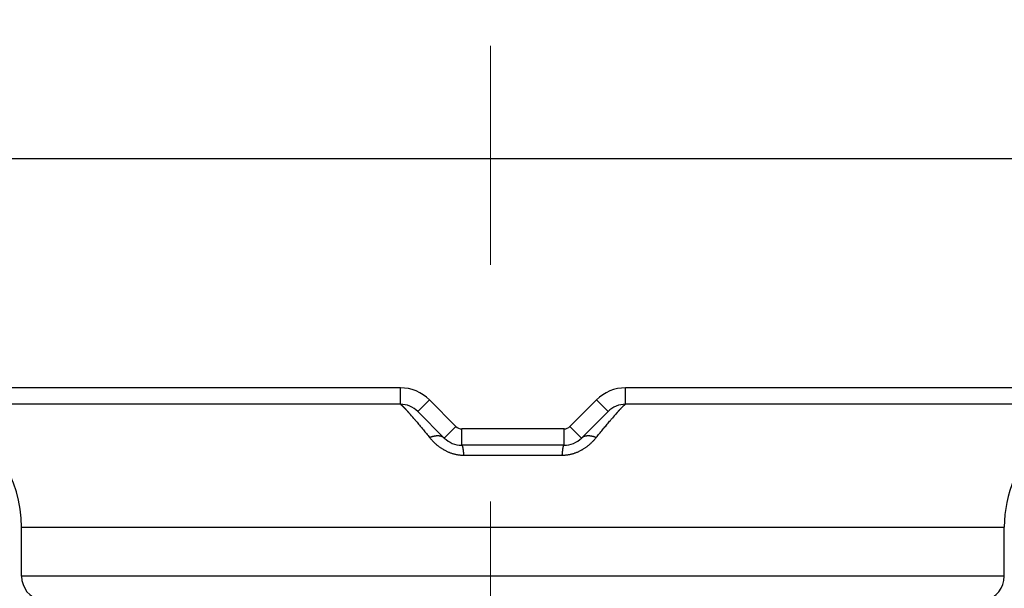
# Model space of a CAD drawing. Header units: millimetres. Extents: x 0 to 1076, y 0 to 742.
# Tile 43 of 124: x 160 to 172, y 440 to 447. Entities that reach past the tile are written whole.
import ezdxf

# ---------------------------------------------------------------- set-up
doc = ezdxf.new("R2010")
doc.units = ezdxf.units.MM
doc.header["$LTSCALE"] = 0.454724
doc.linetypes.add('CENTER', pattern=[50.8, 31.75, -6.35, 6.35, -6.35])
doc.layers.add('NoLayerName_001', color=7, linetype='Continuous')
doc.layers.add('NoLayerName_002', color=7, linetype='Continuous')
doc.styles.get("Standard").update_dxf_attribs({"font": 'txt', "bigfont": 'extfont2'})
doc.dimstyles.get("Standard").update_dxf_attribs({"dimtxt": 2.5, "dimasz": 2.5, "dimexe": 1, "dimexo": 1, "dimtad": 1, "dimdec": 3, "dimzin": 0, "dimdsep": 46, "dimtxsty": 'Standard', "dimcen": 2.5, "dimadec": 3, "dimazin": 0, "dimtfac": 0.75, "dimtdec": 3, "dimtmove": 0, "dimatfit": 3, "dimfxl": 1, "dimarcsym": 0})

# ---------------------------------------------------------------- blocks, each defined once
blk = doc.blocks.new('_OPEN30')
at = {"color": 0, "linetype": 'ByBlock', "lineweight": -2}
for p, q in [((-1, 0.267949), (0, 0)), ((0, 0), (-1, -0.267949)), ((0, 0), (-1, 0))]:
    blk.add_line(p, q, dxfattribs=at)
blk = doc.blocks.new('*D118')
at = {"layer": 'Defpoints', "color": 0}
for p in [(200.985, 487.5), (232.693, 487.5), (170.65, 428.55)]:
    blk.add_point(p, dxfattribs=at)
at = {"layer": 'NoLayerName_002', "color": 0, "linetype": 'Continuous', "lineweight": 13}
for p, q in [((203.485, 487.5), (235.193, 487.5)), ((232.693, 432.3), (232.693, 483.75)), ((173.15, 428.55), (235.193, 428.55))]:
    blk.add_line(p, q, dxfattribs=at)
at = {"layer": 'NoLayerName_002', "color": 0, "lineweight": 13, "xscale": 3.75, "yscale": 3.75, "zscale": 3.75}
for p, rotation in [((232.693, 487.5), 90), ((232.693, 428.55), 270)]:
    blk.add_blockref('_OPEN30', p, dxfattribs=dict(at, rotation=rotation))
at = {"layer": 'NoLayerName_002', "color": 0, "lineweight": 13, "insert": (225.009, 458.025), "char_height": 8.75, "attachment_point": 5, "rotation": 90}
blk.add_mtext('\\W0.8000;５９', dxfattribs=at)
blk = doc.blocks.new('*D119')
at = {"layer": 'Defpoints', "color": 0}
for p in [(150, 456.773), (165.5, 446.875), (150, 439.782)]:
    blk.add_point(p, dxfattribs=at)
at = {"layer": 'NoLayerName_002', "color": 0, "linetype": 'Continuous', "lineweight": 13}
for p, q in [((165.5, 449.375), (165.5, 459.273)), ((161.75, 456.773), (153.75, 456.773))]:
    blk.add_line(p, q, dxfattribs=at)
at = {"layer": 'NoLayerName_002', "color": 0, "lineweight": 13, "xscale": 3.75, "yscale": 3.75, "zscale": 3.75, "rotation": 180}
blk.add_blockref('_OPEN30', (150, 456.773), dxfattribs=at)
at = {"layer": 'NoLayerName_002', "color": 0, "lineweight": 13, "xscale": 3.75, "yscale": 3.75, "zscale": 3.75}
blk.add_blockref('_OPEN30', (165.5, 456.773), dxfattribs=at)
at = {"layer": 'NoLayerName_002', "color": 0, "lineweight": 13, "insert": (157.75, 464.488), "char_height": 8.75, "attachment_point": 5}
blk.add_mtext('\\W0.8000;１６', dxfattribs=at)

msp = doc.modelspace()

# ---------------------------------------------------------------- linework, layer by layer
at = {"layer": 'NoLayerName_001', "color": 4, "linetype": 'CENTER', "lineweight": 13}
msp.add_line((165.5, 426.875), (165.5, 446.875), dxfattribs=at)
at = {"layer": 'NoLayerName_001', "color": 7, "linetype": 'Continuous', "lineweight": 25}
msp.add_line((153, 445.4999), (178.5504, 445.4999), dxfattribs=at)
at = {"layer": 'NoLayerName_001', "color": 60, "linetype": 'Continuous', "lineweight": 25}
for p, q in [((153.2752, 445.4999), (178.2752, 445.4999)), ((164.4009, 442.6999), (153.2752, 442.6999)), ((164.4009, 442.4999), (164.4009, 442.6999)), ((167.1495, 442.4999), (167.1495, 442.6999)), ((178.2752, 442.6999), (167.1495, 442.6999)), ((164.4009, 442.4999), (153.4752, 442.4999)), ((164.6131, 442.4121), (164.7545, 442.5535)), ((165.0787, 442.2292), (164.7545, 442.5535)), ((166.7959, 442.5535), (166.4716, 442.2292)), ((166.9373, 442.4121), (166.7959, 442.5535)), ((178.0752, 442.4999), (167.1495, 442.4999)), ((164.9373, 442.0878), (164.6131, 442.4121)), ((166.9373, 442.4121), (166.6131, 442.0878)), ((164.9373, 442.0878), (165.0787, 442.2292)), ((166.6131, 442.0878), (166.4716, 442.2292)), ((165.1495, 441.9999), (165.1495, 442.1999)), ((166.4009, 442.1999), (165.1495, 442.1999)), ((166.4009, 441.9999), (166.4009, 442.1999)), ((166.4009, 441.9999), (165.1495, 441.9999)), ((166.3776, 441.8749), (165.1728, 441.8749)), ((159.7752, 440.9999), (171.7752, 440.9999)), ((159.7752, 440.3999), (159.7752, 440.9999)), ((171.7752, 440.3999), (171.7752, 440.9999)), ((171.7752, 440.3999), (159.7752, 440.3999))]:
    msp.add_line(p, q, dxfattribs=at)
for centre, radius, start, end in [((164.4009, 442.1999), 0.5, 45, 90), ((167.1495, 442.1999), 0.5, 90, 135), ((164.4009, 442.1999), 0.3, 45, 90), ((167.1495, 442.1999), 0.3, 90, 135), ((173.2752, 440.9999), 1.5, 90, 180), ((158.2752, 440.9999), 1.5, 0, 66.42182), ((160.5699, 438.9128), 5.2546, 40.50596, 41.42441), ((171.3365, 438.6036), 5.7262, 138.60734, 139.45135), ((165.1495, 442.2999), 0.1, 225, 270), ((166.4009, 442.2999), 0.1, 270, 315), ((165.1495, 442.2999), 0.3, 225, 270), ((166.4009, 442.2999), 0.3, 270, 315), ((160.0752, 440.3999), 0.3, 180, 257.62651), ((171.4752, 440.3999), 0.3, 282.37347, 0)]:
    msp.add_arc(centre, radius, start, end, dxfattribs=at)
for points, knots in [([(164.4009, 442.4999), (164.4019, 442.4996), (164.4039, 442.499), (164.4065, 442.4972), (164.409, 442.4954), (164.4114, 442.4934), (164.4138, 442.4913), (164.4161, 442.4893), (164.4184, 442.4872), (164.4207, 442.485), (164.4229, 442.4829), (164.4252, 442.4807), (164.4274, 442.4786), (164.4296, 442.4764), (164.4318, 442.4742), (164.434, 442.472), (164.4362, 442.4697), (164.4384, 442.4675), (164.4406, 442.4653), (164.4427, 442.463), (164.4449, 442.4608), (164.447, 442.4585), (164.4492, 442.4563), (164.4513, 442.454), (164.4535, 442.4518), (164.4556, 442.4495), (164.4584, 442.4464), (164.462, 442.4426), (164.4662, 442.4381), (164.4704, 442.4335), (164.4746, 442.4289), (164.4788, 442.4243), (164.483, 442.4197), (164.4872, 442.415), (164.4913, 442.4104), (164.4962, 442.405), (164.5017, 442.3988), (164.5065, 442.3933), (164.5093, 442.3902), (164.51, 442.3894)], [0, 0, 0, 0, 0.00310546, 0.00621056, 0.00932673, 0.01245195, 0.01557468, 0.01869202, 0.02180623, 0.02491932, 0.02803302, 0.03114788, 0.0342637, 0.0373802, 0.04049703, 0.04361383, 0.04673028, 0.04984639, 0.05296225, 0.05607793, 0.0591935, 0.06230903, 0.06542458, 0.06854019, 0.07165588, 0.07477162, 0.07788743, 0.08411915, 0.09035094, 0.0965827, 0.10281441, 0.10904609, 0.11527775, 0.1215094, 0.12774106, 0.13397271, 0.14332016, 0.15266756, 0.15578334, 0.15578334, 0.15578334, 0.15578334]), ([(167.0408, 442.3899), (167.0428, 442.3922), (167.047, 442.3968), (167.0525, 442.403), (167.0573, 442.4084), (167.0614, 442.413), (167.0656, 442.4177), (167.0697, 442.4223), (167.0739, 442.4269), (167.0781, 442.4314), (167.0823, 442.436), (167.0865, 442.4406), (167.09, 442.4444), (167.0928, 442.4474), (167.095, 442.4497), (167.0971, 442.4519), (167.0992, 442.4542), (167.1014, 442.4565), (167.1035, 442.4587), (167.1056, 442.4609), (167.1078, 442.4632), (167.11, 442.4654), (167.1121, 442.4676), (167.1143, 442.4699), (167.1165, 442.4721), (167.1187, 442.4743), (167.1209, 442.4765), (167.1231, 442.4787), (167.1253, 442.4808), (167.1275, 442.483), (167.1298, 442.4851), (167.132, 442.4872), (167.1343, 442.4893), (167.1367, 442.4914), (167.139, 442.4934), (167.1414, 442.4954), (167.1439, 442.4972), (167.1465, 442.499), (167.1485, 442.4996), (167.1495, 442.4999)], [0, 0, 0, 0, 0.00931382, 0.01862772, 0.024837, 0.03104629, 0.03725558, 0.04346488, 0.04967418, 0.0558835, 0.06209287, 0.06830229, 0.0745117, 0.07761637, 0.08072099, 0.08382555, 0.08693005, 0.09003449, 0.09313886, 0.09624321, 0.0993476, 0.1024521, 0.10555677, 0.1086617, 0.11176697, 0.11487258, 0.11797823, 0.12108354, 0.12418818, 0.12729186, 0.13039438, 0.13349631, 0.13659935, 0.1397055, 0.14281703, 0.14593104, 0.14903601, 0.15212998, 0.15522431, 0.15522431, 0.15522431, 0.15522431]), ([(164.5652, 442.3258), (164.5685, 442.322), (164.575, 442.3144), (164.588, 442.2991), (164.6041, 442.28), (164.6235, 442.257), (164.6428, 442.234), (164.662, 442.2108), (164.6812, 442.1877), (164.7003, 442.1645), (164.7194, 442.1413), (164.7384, 442.118), (164.751, 442.1024), (164.7574, 442.0947)], [0, 0, 0, 0, 0.01503132, 0.03006266, 0.06012542, 0.09018826, 0.1202512, 0.15031425, 0.1803774, 0.21044061, 0.2405038, 0.27056687, 0.30062969, 0.30062969, 0.30062969, 0.30062969]), ([(166.793, 442.0947), (166.7994, 442.1024), (166.812, 442.118), (166.8311, 442.1413), (166.8502, 442.1646), (166.8693, 442.1878), (166.8885, 442.211), (166.9078, 442.2342), (166.9271, 442.2573), (166.9465, 442.2803), (166.9627, 442.2994), (166.9757, 442.3147), (166.9822, 442.3224), (166.9855, 442.3262)], [0, 0, 0, 0, 0.03010592, 0.06021189, 0.09031816, 0.1204248, 0.15053163, 0.18063843, 0.21074507, 0.24085149, 0.27095767, 0.28601069, 0.30106369, 0.30106369, 0.30106369, 0.30106369]), ([(165.1728, 441.8749), (165.1674, 441.875), (165.1566, 441.8751), (165.1405, 441.876), (165.1243, 441.8775), (165.1082, 441.8796), (165.0922, 441.8822), (165.0763, 441.8854), (165.0605, 441.8891), (165.0448, 441.8934), (165.0293, 441.8982), (165.014, 441.9035), (164.9989, 441.9094), (164.984, 441.9157), (164.9692, 441.9225), (164.9547, 441.9297), (164.9405, 441.9374), (164.9264, 441.9455), (164.9127, 441.954), (164.8991, 441.9629), (164.8858, 441.9721), (164.8728, 441.9818), (164.8601, 441.9917), (164.8476, 442.002), (164.8353, 442.0126), (164.8234, 442.0236), (164.8117, 442.0348), (164.8003, 442.0463), (164.7892, 442.058), (164.7783, 442.07), (164.7677, 442.0822), (164.7608, 442.0905), (164.7574, 442.0947)], [0, 0, 0, 0, 0.01617491, 0.03236971, 0.04858145, 0.06480642, 0.08104025, 0.09727808, 0.11351463, 0.12974431, 0.14596333, 0.16217458, 0.1783815, 0.19458632, 0.21079018, 0.22699317, 0.2431944, 0.25939209, 0.27558536, 0.29177638, 0.30796701, 0.32415826, 0.34035033, 0.35654268, 0.37273403, 0.38892277, 0.40510915, 0.42129381, 0.4374766, 0.45365665, 0.46983235, 0.48600142, 0.48600142, 0.48600142, 0.48600142]), ([(164.7575, 442.0946), (164.7594, 442.0954), (164.7633, 442.097), (164.7692, 442.0993), (164.7751, 442.1016), (164.7811, 442.1037), (164.7871, 442.1057), (164.7932, 442.1075), (164.7993, 442.1092), (164.8054, 442.1108), (164.8116, 442.1123), (164.8178, 442.1135), (164.8241, 442.1147), (164.8304, 442.1156), (164.8367, 442.1164), (164.843, 442.1169), (164.8493, 442.1173), (164.8557, 442.1174), (164.862, 442.1173), (164.8684, 442.1169), (164.8747, 442.1163), (164.881, 442.1154), (164.8873, 442.1142), (164.8934, 442.1127), (164.8995, 442.1108), (164.9055, 442.1086), (164.9114, 442.106), (164.917, 442.1031), (164.9225, 442.0998), (164.9278, 442.0961), (164.9328, 442.0922), (164.9358, 442.0892), (164.9373, 442.0878)], [0, 0, 0, 0, 0.0063335, 0.01267039, 0.01900957, 0.0253502, 0.03169174, 0.03803399, 0.04437704, 0.05072136, 0.05706778, 0.06341691, 0.069767, 0.07611615, 0.08246339, 0.08880877, 0.09515342, 0.1014996, 0.10785086, 0.11420992, 0.12057239, 0.12693389, 0.13329266, 0.1396499, 0.1460101, 0.15238125, 0.15876849, 0.1651621, 0.17155137, 0.17792797, 0.18428662, 0.19062576, 0.19062576, 0.19062576, 0.19062576]), ([(166.793, 442.0947), (166.7896, 442.0905), (166.7827, 442.0822), (166.7721, 442.07), (166.7612, 442.058), (166.7501, 442.0463), (166.7387, 442.0348), (166.727, 442.0236), (166.715, 442.0127), (166.7028, 442.002), (166.6903, 441.9917), (166.6776, 441.9818), (166.6645, 441.9721), (166.6513, 441.9629), (166.6377, 441.954), (166.6239, 441.9455), (166.6099, 441.9374), (166.5956, 441.9297), (166.5811, 441.9225), (166.5664, 441.9157), (166.5515, 441.9093), (166.5364, 441.9035), (166.5211, 441.8982), (166.5056, 441.8934), (166.4899, 441.8891), (166.4741, 441.8854), (166.4582, 441.8822), (166.4422, 441.8796), (166.4261, 441.8775), (166.4099, 441.876), (166.3937, 441.8751), (166.383, 441.875), (166.3776, 441.8749)], [0, 0, 0, 0, 0.01616917, 0.03234488, 0.04852497, 0.06470792, 0.08089288, 0.09707969, 0.11326896, 0.12946083, 0.14565361, 0.16184598, 0.17803736, 0.19422796, 0.21041884, 0.22661191, 0.24280947, 0.25901068, 0.27521377, 0.29141787, 0.30762304, 0.32383041, 0.34004216, 0.35626168, 0.37249181, 0.38872871, 0.40496681, 0.42120084, 0.43742594, 0.45363778, 0.4698327, 0.48600776, 0.48600776, 0.48600776, 0.48600776]), ([(166.6131, 442.0878), (166.6146, 442.0892), (166.6176, 442.0922), (166.6226, 442.0961), (166.6279, 442.0998), (166.6334, 442.1031), (166.639, 442.106), (166.6449, 442.1086), (166.6509, 442.1108), (166.657, 442.1127), (166.6631, 442.1142), (166.6694, 442.1154), (166.6757, 442.1163), (166.682, 442.1169), (166.6884, 442.1173), (166.6947, 442.1174), (166.7011, 442.1173), (166.7074, 442.1169), (166.7137, 442.1164), (166.72, 442.1156), (166.7263, 442.1147), (166.7326, 442.1135), (166.7388, 442.1123), (166.745, 442.1108), (166.7511, 442.1092), (166.7572, 442.1075), (166.7633, 442.1057), (166.7693, 442.1037), (166.7753, 442.1016), (166.7812, 442.0994), (166.7871, 442.097), (166.791, 442.0954), (166.793, 442.0946)], [0, 0, 0, 0, 0.00633996, 0.01269942, 0.01907684, 0.02546693, 0.03186136, 0.03824943, 0.04462141, 0.05098243, 0.05734049, 0.06370007, 0.07006238, 0.07642567, 0.08278554, 0.08913761, 0.09548462, 0.10183008, 0.10817628, 0.11452434, 0.1208743, 0.1272252, 0.13357516, 0.13992239, 0.14626753, 0.1526114, 0.15895447, 0.16529683, 0.17163828, 0.17797827, 0.18431599, 0.19065031, 0.19065031, 0.19065031, 0.19065031]), ([(165.1495, 441.9999), (165.1503, 441.9995), (165.1523, 441.999), (165.1539, 441.9964), (165.1552, 441.9939), (165.1564, 441.9912), (165.1573, 441.9885), (165.1582, 441.9858), (165.159, 441.983), (165.1597, 441.9802), (165.1604, 441.9774), (165.161, 441.9746), (165.1616, 441.9718), (165.1622, 441.969), (165.1627, 441.9662), (165.1632, 441.9634), (165.1637, 441.9605), (165.1642, 441.9577), (165.1646, 441.9549), (165.1651, 441.952), (165.1655, 441.9492), (165.1659, 441.9464), (165.1663, 441.9435), (165.1666, 441.9407), (165.167, 441.9378), (165.1673, 441.935), (165.1677, 441.9321), (165.168, 441.9293), (165.1683, 441.9264), (165.1686, 441.9235), (165.1689, 441.9207), (165.1692, 441.9178), (165.1695, 441.915), (165.1698, 441.9121), (165.1701, 441.9093), (165.1703, 441.9064), (165.1706, 441.9035), (165.1708, 441.9007), (165.1711, 441.8978), (165.1713, 441.895), (165.1715, 441.8931), (165.1715, 441.8921)], [0, 0, 0, 0, 0.00285773, 0.0058177, 0.00866044, 0.01154231, 0.01441983, 0.0172912, 0.02016097, 0.02303091, 0.02590129, 0.02877224, 0.03164374, 0.03451554, 0.03738729, 0.04025869, 0.04312983, 0.04600086, 0.04887185, 0.0517429, 0.05461405, 0.05748535, 0.06035679, 0.06322838, 0.06610009, 0.06897189, 0.07184372, 0.07471552, 0.07758721, 0.08045873, 0.08333011, 0.08620136, 0.0890725, 0.09194354, 0.0948145, 0.09768539, 0.10055622, 0.10342701, 0.10629776, 0.10916848, 0.11203919, 0.11203919, 0.11203919, 0.11203919]), ([(166.3776, 441.8749), (166.3776, 441.8759), (166.3778, 441.8778), (166.378, 441.8807), (166.3782, 441.8835), (166.3784, 441.8864), (166.3786, 441.8892), (166.3788, 441.8921), (166.3791, 441.895), (166.3793, 441.8978), (166.3796, 441.9007), (166.3798, 441.9035), (166.3801, 441.9064), (166.3803, 441.9093), (166.3806, 441.9121), (166.3809, 441.915), (166.3812, 441.9178), (166.3815, 441.9207), (166.3818, 441.9235), (166.3821, 441.9264), (166.3824, 441.9293), (166.3827, 441.9321), (166.383, 441.935), (166.3834, 441.9378), (166.3837, 441.9407), (166.3841, 441.9435), (166.3845, 441.9464), (166.3849, 441.9492), (166.3853, 441.952), (166.3857, 441.9549), (166.3862, 441.9577), (166.3867, 441.9605), (166.3872, 441.9634), (166.3877, 441.9662), (166.3882, 441.969), (166.3888, 441.9718), (166.3894, 441.9746), (166.39, 441.9774), (166.3907, 441.9802), (166.3914, 441.983), (166.3919, 441.9849), (166.3922, 441.9858)], [0, 0, 0, 0, 0.00287071, 0.00574141, 0.00861211, 0.0114828, 0.0143535, 0.0172242, 0.02009491, 0.02296564, 0.02583639, 0.02870719, 0.03157803, 0.03444892, 0.03731989, 0.04019093, 0.04306208, 0.04593333, 0.04880472, 0.05167625, 0.05454794, 0.05741975, 0.06029158, 0.06316339, 0.06603511, 0.0689067, 0.07177816, 0.07464945, 0.07752061, 0.08039167, 0.08326267, 0.0861337, 0.08900485, 0.09187625, 0.094748, 0.09761982, 0.10049132, 0.10336228, 0.10623266, 0.10910261, 0.11197239, 0.11197239, 0.11197239, 0.11197239]), ([(166.3922, 441.9858), (166.3925, 441.9867), (166.393, 441.9885), (166.394, 441.9912), (166.3951, 441.9939), (166.3965, 441.9964), (166.3981, 441.999), (166.4001, 441.9995), (166.4009, 441.9999)], [0, 0, 0, 0, 0.00287138, 0.005748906, 0.008630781, 0.011473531, 0.014433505, 0.017291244, 0.017291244, 0.017291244, 0.017291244]), ([(165.1715, 441.8921), (165.1716, 441.8911), (165.1718, 441.8892), (165.172, 441.8864), (165.1722, 441.8835), (165.1724, 441.8807), (165.1726, 441.8778), (165.1728, 441.8759), (165.1728, 441.8749)], [0, 0, 0, 0, 0.002870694, 0.005741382, 0.008612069, 0.011482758, 0.014353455, 0.017224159, 0.017224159, 0.017224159, 0.017224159])]:
    msp.add_open_spline(points, degree=3, knots=knots, dxfattribs=at)

# ---------------------------------------------------------------- dimensions: what is measured, and where the dimension line sits
at = {"layer": 'NoLayerName_002', "color": 3, "linetype": 'Continuous', "lineweight": 13}
for base, p1, p2, angle, text, override, picture, middle in [((232.6932, 487.5), (170.65, 428.55), (200.9853, 487.5), 90, '\\W0.8000;５９', {"dimtxt": 8.75, "dimasz": 3.75, "dimexe": 2.5, "dimexo": 2.5, "dimgap": 2.5, "dimzin": 8, "dimblk": 'OPEN30', "dimclrd": 0, "dimclre": 0, "dimclrt": 0, "dimtp": 0, "dimtm": 0, "dimlwd": 13, "dimlwe": 13}, '*D118', (232.6932, 458.025)), ((150, 456.7727), (165.5, 446.875), (150, 439.7825), 180, '\\W0.8000;１６', {"dimtxt": 8.75, "dimasz": 3.75, "dimexe": 2.5, "dimexo": 2.5, "dimgap": 2.5, "dimzin": 8, "dimblk": 'OPEN30', "dimse2": 1, "dimclrd": 0, "dimclre": 0, "dimclrt": 0, "dimtp": 0, "dimtm": 0, "dimlwd": 13, "dimlwe": 13}, '*D119', (157.75, 456.7727))]:
    dim = msp.add_linear_dim(base=base, p1=p1, p2=p2, angle=angle, text=text, dimstyle='Standard', override=override, dxfattribs=at)
    dim.commit()
    dim.dimension.update_dxf_attribs({"geometry": picture, "text_midpoint": middle, "dimtype": 160})

doc.saveas('drawing.dxf')
